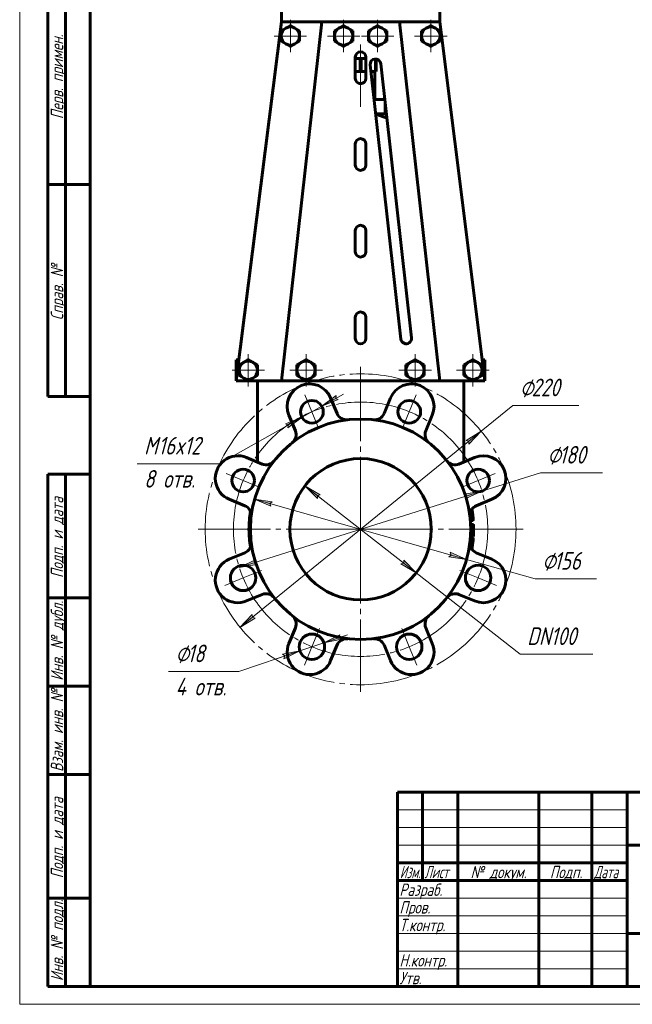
# Model space of a CAD drawing. Header units: millimetres. Extents: x 0 to 297, y 0 to 429.
# Tile 1 of 4: x 0 to 173, y 0 to 279. Entities that reach past the tile are written whole.
import ezdxf

# ---------------------------------------------------------------- set-up
doc = ezdxf.new("R2010")
doc.units = ezdxf.units.MM
for name, pattern in [('K5LT_AXLED', [25.541832, 21.041832, -1.5, 1.5, -1.5]), ('K5LT_BASIC', [0]), ('K5LT_THIN', [0])]:
    doc.linetypes.add(name, pattern=pattern)
doc.layers.add('Системный слой', color=7, linetype='Continuous')
doc.layers.add('Системный слой (1)', color=7, linetype='Continuous', true_color=0x6c6c6c)
doc.styles.add('KDIMTEXTSTYLE', font='txt', dxfattribs={"width": 0.96, "oblique": 15, "height": 5})
doc.styles.add('KTEXTSTYLE', font='txt', dxfattribs={"width": 0.96, "height": 5})
doc.dimstyles.new('KDIMSTYLE (0.40)', dxfattribs={"dimtxt": 5, "dimasz": 1, "dimexe": 2, "dimexo": 0, "dimgap": 1, "dimtad": 1, "dimlfac": 2.5, "dimtxsty": 'KDIMTEXTSTYLE', "dimsah": 1, "dimcen": 0, "dimdle": 1, "dimadec": 0, "dimazin": 0, "dimtfac": 0.667, "dimtmove": 0, "dimatfit": 3, "dimfxl": 1, "dimtvp": 1, "dimtolj": 1, "dimtzin": 0, "dimarcsym": 0})

# ---------------------------------------------------------------- blocks, each defined once
blk = doc.blocks.new('U2')
at = {"layer": 'Системный слой (1)', "color": 143, "linetype": 'K5LT_BASIC', "lineweight": 60, "true_color": 0x33acca}
for p, q in [((119.32, 176.45), (128.31, 176.45)), ((128.32, 176.45), (131.72, 176.45))]:
    blk.add_line(p, q, dxfattribs=at)
blk = doc.blocks.new('U3')
at = {"layer": 'Системный слой (1)', "color": 143, "linetype": 'K5LT_BASIC', "lineweight": 60, "true_color": 0x33acca}
for p, q in [((77.74, 176.45), (81.09, 176.45)), ((81.1, 176.45), (111.93, 176.45)), ((111.94, 176.45), (115.29, 176.45))]:
    blk.add_line(p, q, dxfattribs=at)
blk = doc.blocks.new('U4')
at = {"layer": 'Системный слой (1)', "color": 143, "linetype": 'K5LT_BASIC', "lineweight": 60, "true_color": 0x33acca}
for p, q in [((61.32, 176.45), (64.71, 176.45)), ((64.72, 176.45), (73.71, 176.45))]:
    blk.add_line(p, q, dxfattribs=at)
blk = doc.blocks.new('U5')
at = {"layer": 'Системный слой (1)', "color": 143, "linetype": 'K5LT_BASIC', "lineweight": 60, "true_color": 0x33acca}
for p, q in [((96.66, 264.05), (98.02, 264.05)), ((99.43, 264.05), (100.77, 264.05))]:
    blk.add_line(p, q, dxfattribs=at)
blk = doc.blocks.new('D0')
at = {"layer": 'Системный слой (1)'}
for points in [[(89.46, 171.47), (90.21, 171.14), (85.53, 169.27), (89.57, 172.29)], [(75.91, 163.12), (79.95, 166.14), (75.26, 164.27), (76.02, 163.94)]]:
    blk.add_hatch(color=7, dxfattribs=at).paths.add_polyline_path(points)
at = {"layer": 'Системный слой (1)', "color": 7, "linetype": 'K5LT_THIN', "lineweight": 18, "true_color": 0xffffff}
for p, q in [((85.53, 169.27), (91.64, 172.69)), ((89.57, 172.29), (85.53, 169.27)), ((85.53, 169.27), (90.21, 171.14)), ((89.46, 171.47), (89.57, 172.29)), ((90.21, 171.14), (89.46, 171.47)), ((85.53, 169.27), (79.95, 166.14)), ((79.95, 166.14), (56.52, 153.01)), ((79.95, 166.14), (73.84, 162.72)), ((79.95, 166.14), (75.26, 164.27)), ((75.91, 163.12), (79.95, 166.14)), ((75.26, 164.27), (76.02, 163.94)), ((76.02, 163.94), (75.91, 163.12))]:
    blk.add_line(p, q, dxfattribs=at)
blk.add_wipeout([(35.23, 144.63), (35.23, 161.39), (53.74, 161.39), (53.74, 144.63)]).dxf.layer = 'Системный слой (1)'
blk.add_line((56.52, 153.01), (33.23, 153.01), dxfattribs=at)
at = {"layer": 'Системный слой (1)', "color": 7, "char_height": 5, "attachment_point": 1, "style": 'KTEXTSTYLE'}
for s, insert in [('\\fArial|b0|c204|p34;\\H5.0;\\W1.000;\\Q15;\\fGOST Type AU|b0|i0|c204|p34;\\Q15;\\W0.960;M', (35.23, 160.6)), ('\\fArial|b0|c204|p34;\\H5.0;\\W1.000;\\Q15;\\fGOST Type AU|b0|i0|c204|p34;\\Q15;\\W0.960;16x12', (39.2, 160.6)), ('\\fArial|b0|c204|p34;\\H5.0;\\W1.000;\\Q15;\\fGOST Type AU|b0|i0|c204|p34;\\Q15;\\W0.960;8 отв.', (35.23, 151.22))]:
    blk.add_mtext(s, dxfattribs=dict(at, insert=insert))
blk = doc.blocks.new('KDIMARROW_01')
at = {"layer": 'Системный слой'}
blk.add_hatch(color=0, dxfattribs=at).paths.add_polyline_path([(-5, -0.66), (0, 0), (-5, 0.66), (-4.5, 0)])
at = {"layer": 'Системный слой', "color": 0, "linetype": 'K5LT_THIN', "lineweight": 18}
for p, q in [((-4.5, 0), (-5, 0.66)), ((-5, 0.66), (0, 0)), ((0, 0), (-5, -0.66)), ((-5, -0.66), (-4.5, 0))]:
    blk.add_line(p, q, dxfattribs=at)
at = {"layer": 'Системный слой (1)', "color": 0, "linetype": 'K5LT_THIN', "lineweight": 18}
blk.add_line((96.52, 134.45), (96.12, 134.45), dxfattribs=at)
blk = doc.blocks.new('D1')
at = {"layer": 'Системный слой (1)'}
for points in [[(90.42, 103.77), (91.1, 103.3), (86.15, 102.33), (90.68, 104.55)], [(74.8, 97.82), (79.33, 100.04), (74.38, 99.07), (75.06, 98.61)]]:
    blk.add_hatch(color=7, dxfattribs=at).paths.add_polyline_path(points)
at = {"layer": 'Системный слой (1)', "color": 7, "linetype": 'K5LT_THIN', "lineweight": 18, "true_color": 0xffffff}
for p, q in [((86.15, 102.33), (92.79, 104.57)), ((90.68, 104.55), (86.15, 102.33)), ((86.15, 102.33), (91.1, 103.3)), ((90.42, 103.77), (90.68, 104.55)), ((91.1, 103.3), (90.42, 103.77)), ((86.15, 102.33), (79.33, 100.04)), ((79.33, 100.04), (62.01, 94.22)), ((79.33, 100.04), (72.69, 97.81)), ((79.33, 100.04), (74.38, 99.07)), ((74.38, 99.07), (75.06, 98.61)), ((74.8, 97.82), (79.33, 100.04)), ((75.06, 98.61), (74.8, 97.82))]:
    blk.add_line(p, q, dxfattribs=at)
blk.add_wipeout([(44.13, 85.84), (44.13, 102.6), (59.37, 102.6), (59.37, 85.84)]).dxf.layer = 'Системный слой (1)'
blk.add_line((62.01, 94.22), (42.13, 94.22), dxfattribs=at)
at = {"layer": 'Системный слой (1)', "color": 7, "char_height": 5, "attachment_point": 1, "style": 'KTEXTSTYLE'}
for s, insert in [('\\fArial|b0|c204|p34;\\H5.0;\\W1.000;\\Q15;\\fGOST Type AU|b0|i0|c204|p34;\\Q15;\\W0.960;⌀', (44.13, 101.81)), ('\\fArial|b0|c204|p34;\\H5.0;\\W1.000;\\Q15;\\fGOST Type AU|b0|i0|c204|p34;\\Q15;\\W0.960;18', (47.44, 101.81)), ('\\fArial|b0|c204|p34;\\H5.0;\\W1.000;\\Q15;\\fGOST Type AU|b0|i0|c204|p34;\\Q15;\\W0.960;4 отв.', (44.13, 92.42))]:
    blk.add_mtext(s, dxfattribs=dict(at, insert=insert))
blk = doc.blocks.new('U6')
at = {"layer": 'Системный слой (1)', "color": 30, "linetype": 'K5LT_AXLED', "lineweight": 18, "true_color": 0xff8000}
for q in [(64.72, 184.05), (60.12, 179.45), (69.32, 179.45), (64.72, 174.85)]:
    blk.add_line((64.72, 179.45), q, dxfattribs=at)
blk = doc.blocks.new('U7')
at = {"layer": 'Системный слой (1)', "color": 30, "linetype": 'K5LT_AXLED', "lineweight": 18, "true_color": 0xff8000}
for q in [(76.64, 278.65), (72.04, 274.05), (81.24, 274.05), (76.64, 269.45)]:
    blk.add_line((76.64, 274.05), q, dxfattribs=at)
blk = doc.blocks.new('U8')
at = {"layer": 'Системный слой (1)', "color": 30, "linetype": 'K5LT_AXLED', "lineweight": 18, "true_color": 0xff8000}
for q in [(81.09, 184.05), (76.49, 179.45), (85.69, 179.45), (81.09, 174.85)]:
    blk.add_line((81.09, 179.45), q, dxfattribs=at)
blk = doc.blocks.new('U9')
at = {"layer": 'Системный слой (1)', "color": 30, "linetype": 'K5LT_AXLED', "lineweight": 18, "true_color": 0xff8000}
for q in [(91.7, 278.65), (87.1, 274.05), (96.3, 274.05), (91.7, 269.45)]:
    blk.add_line((91.7, 274.05), q, dxfattribs=at)
blk = doc.blocks.new('U10')
at = {"layer": 'Системный слой (1)', "color": 30, "linetype": 'K5LT_AXLED', "lineweight": 18, "true_color": 0xff8000}
for q in [(101.33, 278.65), (96.73, 274.05), (105.93, 274.05), (101.33, 269.45)]:
    blk.add_line((101.33, 274.05), q, dxfattribs=at)
blk = doc.blocks.new('U11')
at = {"layer": 'Системный слой (1)', "color": 30, "linetype": 'K5LT_AXLED', "lineweight": 18, "true_color": 0xff8000}
for q in [(111.94, 184.05), (107.34, 179.45), (116.54, 179.45), (111.94, 174.85)]:
    blk.add_line((111.94, 179.45), q, dxfattribs=at)
blk = doc.blocks.new('U12')
at = {"layer": 'Системный слой (1)', "color": 30, "linetype": 'K5LT_AXLED', "lineweight": 18, "true_color": 0xff8000}
for q in [(116.4, 278.65), (111.8, 274.05), (121, 274.05), (116.4, 269.45)]:
    blk.add_line((116.4, 274.05), q, dxfattribs=at)
blk = doc.blocks.new('U13')
at = {"layer": 'Системный слой (1)', "color": 30, "linetype": 'K5LT_AXLED', "lineweight": 18, "true_color": 0xff8000}
for q in [(128.31, 184.05), (123.71, 179.45), (132.91, 179.45), (128.31, 174.85)]:
    blk.add_line((128.31, 179.45), q, dxfattribs=at)
blk = doc.blocks.new('D2')
at = {"layer": 'Системный слой (1)'}
for points in [[(127.19, 158.54), (130.66, 162.2), (126.36, 159.56), (127.16, 159.37)], [(62.37, 106.69), (66.67, 109.33), (65.87, 109.53), (65.84, 110.36)]]:
    blk.add_hatch(color=7, dxfattribs=at).paths.add_polyline_path(points)
at = {"layer": 'Системный слой (1)', "color": 7, "linetype": 'K5LT_THIN', "lineweight": 18, "true_color": 0xffffff}
for p, q in [((130.66, 162.2), (139.62, 169.49)), ((62.37, 106.69), (130.66, 162.2)), ((126.36, 159.56), (130.66, 162.2)), ((130.66, 162.2), (127.19, 158.54)), ((127.16, 159.37), (126.36, 159.56)), ((127.19, 158.54), (127.16, 159.37)), ((62.37, 106.69), (65.84, 110.36)), ((66.67, 109.33), (62.37, 106.69)), ((65.84, 110.36), (65.87, 109.53)), ((65.87, 109.53), (66.67, 109.33))]:
    blk.add_line(p, q, dxfattribs=at)
blk.add_wipeout([(141.62, 170.49), (141.62, 177.87), (155.69, 177.87), (155.69, 170.49)]).dxf.layer = 'Системный слой (1)'
blk.add_line((139.62, 169.49), (158.27, 169.49), dxfattribs=at)
at = {"layer": 'Системный слой (1)', "color": 7, "char_height": 5, "attachment_point": 1, "style": 'KTEXTSTYLE'}
for s, insert in [('\\fArial|b0|c204|p34;\\H5.0;\\W1.000;\\Q15;\\fGOST Type AU|b0|i0|c204|p34;\\Q15;\\W0.960;⌀', (141.62, 177.08)), ('\\fArial|b0|c204|p34;\\H5.0;\\W1.000;\\Q15;\\fGOST Type AU|b0|i0|c204|p34;\\Q15;\\W0.960;220', (144.93, 177.08))]:
    blk.add_mtext(s, dxfattribs=dict(at, insert=insert))
blk = doc.blocks.new('D3')
at = {"layer": 'Системный слой (1)'}
for points in [[(126.29, 143.12), (130.86, 145.24), (125.89, 144.37), (126.57, 143.89)], [(67.14, 124.52), (66.47, 125), (66.75, 125.78), (62.17, 123.65)]]:
    blk.add_hatch(color=7, dxfattribs=at).paths.add_polyline_path(points)
at = {"layer": 'Системный слой (1)', "color": 7, "linetype": 'K5LT_THIN', "lineweight": 18, "true_color": 0xffffff}
for p, q in [((130.86, 145.24), (147.41, 150.45)), ((62.17, 123.65), (130.86, 145.24)), ((125.89, 144.37), (130.86, 145.24)), ((130.86, 145.24), (126.29, 143.12)), ((126.57, 143.89), (125.89, 144.37)), ((126.29, 143.12), (126.57, 143.89)), ((62.17, 123.65), (66.75, 125.78)), ((66.75, 125.78), (66.47, 125)), ((67.14, 124.52), (62.17, 123.65)), ((66.47, 125), (67.14, 124.52))]:
    blk.add_line(p, q, dxfattribs=at)
blk.add_wipeout([(149.41, 151.45), (149.41, 158.83), (162.46, 158.83), (162.46, 151.45)]).dxf.layer = 'Системный слой (1)'
blk.add_line((147.41, 150.45), (165, 150.45), dxfattribs=at)
at = {"layer": 'Системный слой (1)', "color": 7, "char_height": 5, "attachment_point": 1, "style": 'KTEXTSTYLE'}
for s, insert in [('\\fArial|b0|c204|p34;\\H5.0;\\W1.000;\\Q15;\\fGOST Type AU|b0|i0|c204|p34;\\Q15;\\W0.960;⌀', (149.41, 158.03)), ('\\fArial|b0|c204|p34;\\H5.0;\\W1.000;\\Q15;\\fGOST Type AU|b0|i0|c204|p34;\\Q15;\\W0.960;180', (152.71, 158.03))]:
    blk.add_mtext(s, dxfattribs=dict(at, insert=insert))
blk = doc.blocks.new('D4')
at = {"layer": 'Системный слой (1)'}
for points in [[(70.83, 141.74), (71.49, 142.24), (66.5, 142.97), (71.13, 140.97)], [(126.53, 125.93), (121.9, 127.93), (122.2, 127.16), (121.54, 126.66)]]:
    blk.add_hatch(color=7, dxfattribs=at).paths.add_polyline_path(points)
at = {"layer": 'Системный слой (1)', "color": 7, "linetype": 'K5LT_THIN', "lineweight": 18, "true_color": 0xffffff}
for p, q in [((66.5, 142.97), (71.49, 142.24)), ((71.13, 140.97), (66.5, 142.97)), ((66.5, 142.97), (126.53, 125.93)), ((71.49, 142.24), (70.83, 141.74)), ((70.83, 141.74), (71.13, 140.97)), ((121.54, 126.66), (122.2, 127.16)), ((126.53, 125.93), (121.54, 126.66)), ((122.2, 127.16), (121.9, 127.93)), ((121.9, 127.93), (126.53, 125.93)), ((126.53, 125.93), (145.93, 120.42))]:
    blk.add_line(p, q, dxfattribs=at)
blk.add_wipeout([(147.93, 121.42), (147.93, 128.8), (160.73, 128.8), (160.73, 121.42)]).dxf.layer = 'Системный слой (1)'
blk.add_line((145.93, 120.42), (163.26, 120.42), dxfattribs=at)
at = {"layer": 'Системный слой (1)', "color": 7, "char_height": 5, "attachment_point": 1, "style": 'KTEXTSTYLE'}
for s, insert in [('\\fArial|b0|c204|p34;\\H5.0;\\W1.000;\\Q15;\\fGOST Type AU|b0|i0|c204|p34;\\Q15;\\W0.960;⌀', (147.93, 128.01)), ('\\fArial|b0|c204|p34;\\H5.0;\\W1.000;\\Q15;\\fGOST Type AU|b0|i0|c204|p34;\\Q15;\\W0.960;156', (151.24, 128.01))]:
    blk.add_mtext(s, dxfattribs=dict(at, insert=insert))
blk = doc.blocks.new('D5')
at = {"layer": 'Системный слой (1)'}
for points in [[(85.11, 144.21), (80.77, 146.78), (84.3, 143.18), (84.31, 144)], [(112.26, 122.12), (108.73, 125.72), (108.72, 124.89), (107.92, 124.68)]]:
    blk.add_hatch(color=7, dxfattribs=at).paths.add_polyline_path(points)
at = {"layer": 'Системный слой (1)', "color": 7, "linetype": 'K5LT_THIN', "lineweight": 18, "true_color": 0xffffff}
for p, q in [((80.77, 146.78), (85.11, 144.21)), ((84.3, 143.18), (80.77, 146.78)), ((80.77, 146.78), (112.26, 122.12)), ((84.31, 144), (84.3, 143.18)), ((85.11, 144.21), (84.31, 144)), ((108.72, 124.89), (108.73, 125.72)), ((108.73, 125.72), (112.26, 122.12)), ((107.92, 124.68), (108.72, 124.89)), ((112.26, 122.12), (107.92, 124.68)), ((112.26, 122.12), (141.66, 99.09))]:
    blk.add_line(p, q, dxfattribs=at)
blk.add_wipeout([(143.66, 100.09), (143.66, 107.47), (159.64, 107.47), (159.64, 100.09)]).dxf.layer = 'Системный слой (1)'
blk.add_line((141.66, 99.09), (162.3, 99.09), dxfattribs=at)
at = {"layer": 'Системный слой (1)', "color": 7, "insert": (143.66, 106.68), "char_height": 5, "attachment_point": 1, "style": 'KTEXTSTYLE'}
blk.add_mtext('\\fArial|b0|c204|p34;\\H5.0;\\W1.000;\\Q15;\\fGOST Type AU|b0|i0|c204|p34;\\Q15;\\W0.960;DN100', dxfattribs=at)
blk = doc.blocks.new('U14')
at = {"layer": 'Системный слой (1)', "color": 30, "linetype": 'K5LT_AXLED', "lineweight": 18, "true_color": 0xff8000}
for p, q in [((96.52, 180.45), (96.52, 134.45)), ((82.74, 167.71), (80.75, 172.51)), ((110.29, 167.71), (112.28, 172.51)), ((84.73, 162.9), (82.74, 167.71)), ((108.3, 162.9), (110.29, 167.71)), ((63.26, 148.22), (58.45, 150.21)), ((68.06, 146.23), (63.26, 148.22)), ((124.97, 146.23), (129.78, 148.22)), ((129.78, 148.22), (134.58, 150.21)), ((96.52, 134.45), (50.52, 134.45)), ((96.52, 134.45), (96.52, 88.45)), ((142.52, 134.45), (96.52, 134.45)), ((68.43, 122.81), (63.26, 120.67)), ((124.6, 122.81), (129.78, 120.67)), ((63.26, 120.67), (58.08, 118.53)), ((129.78, 120.67), (134.95, 118.53)), ((84.88, 106.36), (82.74, 101.19)), ((108.15, 106.36), (110.29, 101.19)), ((82.74, 101.19), (80.6, 96.01)), ((110.29, 101.19), (112.43, 96.01))]:
    blk.add_line(p, q, dxfattribs=at)
for start, end in [(67.5, 112.5), (112.5, 157.5), (22.5, 67.5), (157.5, 202.5), (337.5, 22.5), (202.5, 247.5), (292.5, 337.5), (247.5, 292.5)]:
    blk.add_arc((96.52, 134.45), 36, start, end, dxfattribs=at)
blk = doc.blocks.new('U21')
at = {"color": 7, "linetype": 'K5LT_THIN', "lineweight": 18, "true_color": 0xffffff}
for p, q in [((0, 0), (0, 420)), ((107, 55), (172, 55)), ((107, 50), (172, 50)), ((107, 45), (172, 45)), ((107, 30), (172, 30)), ((107, 25), (172, 25)), ((107, 20), (172, 20)), ((107, 15), (172, 15)), ((107, 10), (172, 10)), ((297, 0), (0, 0))]:
    blk.add_line(p, q, dxfattribs=at)
at = {"color": 143, "linetype": 'K5LT_BASIC', "lineweight": 60, "true_color": 0x33acca}
for p, q in [((20, 5), (20, 415)), ((8, 172), (8, 292)), ((13, 172), (13, 292)), ((20, 232), (8, 232)), ((20, 172), (8, 172)), ((8, 5), (8, 150)), ((20, 150), (8, 150)), ((13, 5), (13, 150)), ((20, 115), (8, 115)), ((20, 90), (8, 90)), ((20, 65), (8, 65)), ((107, 60), (292, 60)), ((107, 5), (107, 60)), ((114, 35), (114, 60)), ((124, 5), (124, 60)), ((147, 5), (147, 60)), ((162, 5), (162, 60)), ((172, 5), (172, 60)), ((172, 45), (292, 45)), ((107, 40), (172, 40)), ((107, 35), (172, 35)), ((20, 30), (8, 30)), ((172, 20), (242, 20)), ((20, 5), (8, 5)), ((292, 5), (20, 5))]:
    blk.add_line(p, q, dxfattribs=at)
at = {"color": 7, "char_height": 3.5, "attachment_point": 1, "rotation": 90, "style": 'KTEXTSTYLE'}
for s, insert in [('\\fArial|b0|c204|p34;\\H5.0;\\W1.000;\\Q15;\\fGOST Type AU|b0|i0|c204|p34;\\Q15;\\W0.960;\\H3.50;Перв. примен.', (8.82, 250.52)), ('\\fArial|b0|c204|p34;\\H5.0;\\W1.000;\\Q15;\\fGOST Type AU|b0|i0|c204|p34;\\Q15;\\W0.960;\\H3.50;Справ. №', (8.82, 193.63)), ('\\fArial|b0|c204|p34;\\H5.0;\\W1.000;\\Q15;\\fGOST Type AU|b0|i0|c204|p34;\\Q15;\\W0.960;\\H3.50;Подп. и дата', (8.82, 120.66)), ('\\fArial|b0|c204|p34;\\H5.0;\\W1.000;\\Q15;\\fGOST Type AU|b0|i0|c204|p34;\\Q15;\\W0.960;\\H3.50;Инв. № дубл.', (8.82, 91.57)), ('\\fArial|b0|c204|p34;\\H5.0;\\W1.000;\\Q15;\\fGOST Type AU|b0|i0|c204|p34;\\Q15;\\W0.960;\\H3.50;Взам. инв. №', (8.82, 65.8)), ('\\fArial|b0|c204|p34;\\H5.0;\\W1.000;\\Q15;\\fGOST Type AU|b0|i0|c204|p34;\\Q15;\\W0.960;\\H3.50;Подп. и дата', (8.82, 35.66)), ('\\fArial|b0|c204|p34;\\H5.0;\\W1.000;\\Q15;\\fGOST Type AU|b0|i0|c204|p34;\\Q15;\\W0.960;\\H3.50;Инв. № подл.', (8.82, 6.57))]:
    blk.add_mtext(s, dxfattribs=dict(at, insert=insert))
at = {"color": 7, "char_height": 3.5, "attachment_point": 1, "style": 'KTEXTSTYLE'}
for s, insert in [('\\fArial|b0|c204|p34;\\H5.0;\\W1.000;\\Q15;\\fGOST Type AU|b0|i0|c204|p34;\\Q15;\\W0.786;\\H3.50;Изм.', (107.62, 39.18)), ('\\fArial|b0|c204|p34;\\H5.0;\\W1.000;\\Q15;\\fGOST Type AU|b0|i0|c204|p34;\\Q15;\\W0.800;\\H3.50;Лист', (114.61, 39.18)), ('\\fArial|b0|c204|p34;\\H5.0;\\W1.000;\\Q15;\\fGOST Type AU|b0|i0|c204|p34;\\Q15;\\W0.960;\\H3.50;№ докум.', (127.63, 39.18)), ('\\fArial|b0|c204|p34;\\H5.0;\\W1.000;\\Q15;\\fGOST Type AU|b0|i0|c204|p34;\\Q15;\\W0.960;\\H3.50;Подп.', (150.1, 39.18)), ('\\fArial|b0|c204|p34;\\H5.0;\\W1.000;\\Q15;\\fGOST Type AU|b0|i0|c204|p34;\\Q15;\\W0.800;\\H3.50;Дата', (162.61, 39.18)), ('\\fArial|b0|c204|p34;\\H5.0;\\W1.000;\\Q15;\\fGOST Type AU|b0|i0|c204|p34;\\Q15;\\W0.960;\\H3.50;Разраб.', (107.5, 34.18)), ('\\fArial|b0|c204|p34;\\H5.0;\\W1.000;\\Q15;\\fGOST Type AU|b0|i0|c204|p34;\\Q15;\\W0.960;\\H3.50;Пров.', (107.5, 29.18)), ('\\fArial|b0|c204|p34;\\H5.0;\\W1.000;\\Q15;\\fGOST Type AU|b0|i0|c204|p34;\\Q15;\\W0.960;\\H3.50;Т.контр.', (107.5, 24.18)), ('\\fArial|b0|c204|p34;\\H5.0;\\W1.000;\\Q15;\\fGOST Type AU|b0|i0|c204|p34;\\Q15;\\W0.960;\\H3.50;Н.контр.', (107.5, 14.18)), ('\\fArial|b0|c204|p34;\\H5.0;\\W1.000;\\Q15;\\fGOST Type AU|b0|i0|c204|p34;\\Q15;\\W0.960;\\H3.50;Утв.', (107.5, 9.18))]:
    blk.add_mtext(s, dxfattribs=dict(at, insert=insert))

msp = doc.modelspace()

# ---------------------------------------------------------------- linework, layer by layer
at = {"layer": 'Системный слой (1)', "color": 143, "linetype": 'K5LT_BASIC', "lineweight": 60, "true_color": 0x33acca}
for p, q in [((74.1154, 278.0471), (74.1154, 291.2471)), ((118.9154, 278.0471), (118.9154, 291.2471)), ((74.1154, 278.0471), (61.3154, 176.4471)), ((75.3351, 276.2988), (74.0351, 275.5483)), ((78.1154, 278.0471), (74.1154, 278.0471)), ((85.5053, 278.0471), (74.1164, 176.4471)), ((76.6351, 277.0494), (75.3351, 276.2988)), ((77.9351, 276.2988), (76.6351, 277.0494)), ((79.2351, 275.5483), (77.9351, 276.2988)), ((78.1154, 278.0471), (114.9154, 278.0471)), ((90.3983, 276.2988), (89.0983, 275.5483)), ((91.6983, 277.0494), (90.3983, 276.2988)), ((92.9983, 276.2988), (91.6983, 277.0494)), ((94.2983, 275.5483), (92.9983, 276.2988)), ((100.0324, 276.2988), (98.7324, 275.5483)), ((101.3324, 277.0494), (100.0324, 276.2988)), ((102.6324, 276.2988), (101.3324, 277.0494)), ((103.9324, 275.5483), (102.6324, 276.2988)), ((107.5254, 278.0471), (118.9143, 176.4471)), ((115.0956, 276.2988), (113.7956, 275.5483)), ((118.9154, 278.0471), (114.9154, 278.0471)), ((116.3956, 277.0494), (115.0956, 276.2988)), ((117.6956, 276.2988), (116.3956, 277.0494)), ((118.9956, 275.5483), (117.6956, 276.2988)), ((131.7154, 176.4471), (118.9154, 278.0471)), ((74.0351, 275.5483), (74.0351, 274.0471)), ((74.0351, 274.0471), (74.0351, 272.546)), ((79.2351, 274.0471), (79.2351, 275.5483)), ((79.2351, 272.546), (79.2351, 274.0471)), ((89.0983, 275.5483), (89.0983, 274.0471)), ((89.0983, 274.0471), (89.0983, 272.546)), ((94.2983, 274.0471), (94.2983, 275.5483)), ((94.2983, 272.546), (94.2983, 274.0471)), ((98.7324, 275.5483), (98.7324, 274.0471)), ((98.7324, 274.0471), (98.7324, 272.546)), ((103.9324, 274.0471), (103.9324, 275.5483)), ((103.9324, 272.546), (103.9324, 274.0471)), ((113.7956, 275.5483), (113.7956, 274.0471)), ((113.7956, 274.0471), (113.7956, 272.546)), ((118.9956, 274.0471), (118.9956, 275.5483)), ((118.9956, 272.546), (118.9956, 274.0471)), ((74.0351, 272.546), (75.3351, 271.7955)), ((75.3351, 271.7955), (76.6351, 271.0449)), ((76.6351, 271.0449), (77.9351, 271.7955)), ((77.9351, 271.7955), (79.2351, 272.546)), ((89.0983, 272.546), (90.3983, 271.7955)), ((90.3983, 271.7955), (91.6983, 271.0449)), ((91.6983, 271.0449), (92.9983, 271.7955)), ((92.9983, 271.7955), (94.2983, 272.546)), ((98.7324, 272.546), (100.0324, 271.7955)), ((100.0324, 271.7955), (101.3324, 271.0449)), ((101.3324, 271.0449), (102.6324, 271.7955)), ((102.6324, 271.7955), (103.9324, 272.546)), ((113.7956, 272.546), (115.0956, 271.7955)), ((115.0956, 271.7955), (116.3956, 271.0449)), ((116.3956, 271.0449), (117.6956, 271.7955)), ((117.6956, 271.7955), (118.9956, 272.546)), ((95.0154, 268.0471), (95.0154, 262.0471)), ((95.0154, 267.6471), (96.3721, 267.6471)), ((96.3721, 264.0471), (96.3721, 267.6471)), ((96.6587, 267.6471), (98.0154, 267.6471)), ((96.6587, 264.0471), (96.6587, 267.6471)), ((98.0154, 262.0471), (98.0154, 268.0471)), ((100.7721, 264.0471), (100.7721, 267.5462)), ((100.9154, 264.0471), (100.9154, 267.5343)), ((99.2291, 265.88), (107.9277, 188.28)), ((110.9091, 188.6142), (102.2105, 266.2142)), ((95.0154, 264.0471), (96.3721, 264.0471)), ((96.3721, 264.0471), (96.6587, 264.0471)), ((100.5154, 256.0471), (100.5154, 264.0471)), ((100.7721, 264.0471), (100.9154, 264.0471)), ((100.3314, 256.0471), (103.3501, 256.0471)), ((103.4436, 252.0471), (103.4436, 255.2138)), ((100.7797, 252.0471), (103.4436, 252.0471)), ((100.7908, 251.9487), (103.9355, 250.8248)), ((95.0154, 243.5138), (95.0154, 237.5138)), ((98.0154, 237.5138), (98.0154, 243.5138)), ((95.0154, 218.9805), (95.0154, 212.9805)), ((98.0154, 212.9805), (98.0154, 218.9805)), ((95.0154, 194.4471), (95.0154, 188.4471)), ((98.0154, 188.4471), (98.0154, 194.4471)), ((61.3154, 182.4471), (62.0713, 182.4471)), ((61.3154, 176.4471), (61.3154, 182.4471)), ((63.417, 181.6988), (62.117, 180.9483)), ((64.717, 182.4494), (63.417, 181.6988)), ((66.017, 181.6988), (64.717, 182.4494)), ((67.317, 180.9483), (66.017, 181.6988)), ((79.7941, 181.6988), (78.4941, 180.9483)), ((81.0941, 182.4494), (79.7941, 181.6988)), ((82.3941, 181.6988), (81.0941, 182.4494)), ((83.6941, 180.9483), (82.3941, 181.6988)), ((110.6367, 181.6988), (109.3367, 180.9483)), ((111.9367, 182.4494), (110.6367, 181.6988)), ((113.2367, 181.6988), (111.9367, 182.4494)), ((114.5367, 180.9483), (113.2367, 181.6988)), ((127.0137, 181.6988), (125.7137, 180.9483)), ((128.3137, 182.4494), (127.0137, 181.6988)), ((129.6137, 181.6988), (128.3137, 182.4494)), ((130.9137, 180.9483), (129.6137, 181.6988)), ((130.9595, 182.4471), (131.7154, 182.4471)), ((131.7154, 176.4471), (131.7154, 182.4471)), ((62.117, 180.9483), (62.117, 179.4471)), ((62.117, 179.4471), (62.117, 177.946)), ((67.317, 179.4471), (67.317, 180.9483)), ((67.317, 177.946), (67.317, 179.4471)), ((78.4941, 180.9483), (78.4941, 179.4471)), ((78.4941, 179.4471), (78.4941, 177.946)), ((83.6941, 179.4471), (83.6941, 180.9483)), ((83.6941, 177.946), (83.6941, 179.4471)), ((109.3367, 180.9483), (109.3367, 179.4471)), ((109.3367, 179.4471), (109.3367, 177.946)), ((114.5367, 179.4471), (114.5367, 180.9483)), ((114.5367, 177.946), (114.5367, 179.4471)), ((125.7137, 180.9483), (125.7137, 179.4471)), ((125.7137, 179.4471), (125.7137, 177.946)), ((130.9137, 179.4471), (130.9137, 180.9483)), ((130.9137, 177.946), (130.9137, 179.4471)), ((62.117, 177.946), (63.417, 177.1955)), ((63.417, 177.1955), (64.717, 176.4449)), ((64.717, 176.4449), (66.017, 177.1955)), ((66.017, 177.1955), (67.317, 177.946)), ((67.3154, 176.4471), (67.3154, 153.4695)), ((73.7139, 176.4471), (74.1164, 176.4471)), ((74.1164, 176.4471), (77.739, 176.4471)), ((78.4941, 177.946), (79.7941, 177.1955)), ((79.7941, 177.1955), (81.0941, 176.4449)), ((81.0941, 176.4449), (82.3941, 177.1955)), ((82.3941, 177.1955), (83.6941, 177.946)), ((109.3367, 177.946), (110.6367, 177.1955)), ((110.6367, 177.1955), (111.9367, 176.4449)), ((111.9367, 176.4449), (113.2367, 177.1955)), ((113.2367, 177.1955), (114.5367, 177.946)), ((115.2917, 176.4471), (118.9143, 176.4471)), ((118.9143, 176.4471), (119.3168, 176.4471)), ((125.7137, 177.946), (127.0137, 177.1955)), ((125.7154, 176.4471), (125.7154, 153.4695)), ((127.0137, 177.1955), (128.3137, 176.4449)), ((128.3137, 176.4449), (129.6137, 177.1955)), ((129.6137, 177.1955), (130.9137, 177.946)), ((88.0393, 171.6342), (89.8762, 167.1996)), ((103.1546, 167.1996), (104.9914, 171.6342)), ((78.0505, 162.3012), (76.2136, 166.7358)), ((116.8171, 166.7358), (114.9802, 162.3012)), ((64.2267, 154.7489), (68.6613, 152.912)), ((124.3694, 152.912), (128.8041, 154.7489)), ((63.7629, 141.0863), (59.3283, 142.9232)), ((133.7024, 142.9232), (129.2678, 141.0863)), ((65.357, 139.4471), (65.3134, 139.4471)), ((127.8276, 139.7836), (128.0673, 139.7836)), ((127.6108, 136.9997), (128.4134, 136.9997)), ((127.6126, 136.9767), (128.4152, 136.9767)), ((127.6139, 136.9614), (128.4164, 136.9614)), ((65.3154, 134.4471), (64.9154, 134.4471)), ((127.6847, 135.8298), (128.4855, 135.8298)), ((127.6852, 135.8183), (128.486, 135.8183)), ((127.7022, 135.3518), (128.5026, 135.3518)), ((127.6002, 131.7689), (128.4031, 131.7689)), ((127.6206, 132.0176), (128.423, 132.0176)), ((127.6206, 132.0175), (128.423, 132.0175)), ((127.6214, 132.0271), (128.4237, 132.0271)), ((127.6221, 132.0366), (128.4244, 132.0366)), ((127.6481, 132.3996), (128.4498, 132.3996)), ((127.7024, 133.5469), (128.5027, 133.5469)), ((65.357, 129.4471), (65.3134, 129.4471)), ((127.5908, 129.6982), (128.161, 129.6982)), ((127.737, 129.2948), (128.0978, 129.2948)), ((128.0062, 128.8206), (128.0168, 128.8206)), ((59.3283, 125.9711), (63.7629, 127.808)), ((129.2678, 127.808), (133.7024, 125.9711)), ((68.6613, 115.9823), (64.2267, 114.1454)), ((128.8041, 114.1454), (124.3694, 115.9823)), ((76.2136, 102.1584), (78.0505, 106.5931)), ((114.9802, 106.5931), (116.8171, 102.1584)), ((89.8762, 101.6947), (88.0393, 97.2601)), ((104.9914, 97.2601), (103.1546, 101.6947))]:
    msp.add_line(p, q, dxfattribs=at)
at = {"layer": 'Системный слой (1)', "color": 30, "linetype": 'K5LT_AXLED', "lineweight": 18, "true_color": 0xff8000}
msp.add_line((96.5154, 254.0471), (96.5154, 271.6471), dxfattribs=at)
msp.add_circle((96.5154, 134.4471), 44, dxfattribs=at)
at = {"layer": 'Системный слой (1)', "color": 143, "linetype": 'K5LT_BASIC', "lineweight": 60, "true_color": 0x33acca}
for centre, radius in [((82.7388, 167.7068), 3.2), ((110.292, 167.7068), 3.2), ((96.5154, 134.4471), 31.2), ((96.5154, 134.4471), 20), ((63.2557, 148.2237), 3.2), ((129.775, 148.2237), 3.2), ((63.2557, 120.6705), 3.6), ((129.775, 120.6705), 3.6), ((82.7388, 101.1875), 3.6), ((110.292, 101.1875), 3.6)]:
    msp.add_circle(centre, radius, dxfattribs=at)
for centre, radius, start, end in [((76.6351, 274.0471), 2.6, 120, 180), ((76.6351, 274.0471), 2.6, 60, 120), ((76.6351, 274.0471), 2.6, 0, 60), ((91.6983, 274.0471), 2.6, 120, 180), ((91.6983, 274.0471), 2.6, 60, 120), ((91.6983, 274.0471), 2.6, 0, 60), ((101.3324, 274.0471), 2.6, 120, 180), ((101.3324, 274.0471), 2.6, 60, 120), ((101.3324, 274.0471), 2.6, 0, 60), ((116.3956, 274.0471), 2.6, 120, 180), ((116.3956, 274.0471), 2.6, 60, 120), ((116.3956, 274.0471), 2.6, 0, 60), ((76.6351, 274.0471), 2.6, 180, 240), ((76.6351, 274.0471), 2.6, 300, 0), ((91.6983, 274.0471), 2.6, 180, 240), ((91.6983, 274.0471), 2.6, 300, 0), ((101.3324, 274.0471), 2.6, 180, 240), ((101.3324, 274.0471), 2.6, 300, 0), ((116.3956, 274.0471), 2.6, 180, 240), ((116.3956, 274.0471), 2.6, 300, 0), ((76.6351, 274.0471), 2.6, 240, 300), ((91.6983, 274.0471), 2.6, 240, 300), ((101.3324, 274.0471), 2.6, 240, 300), ((116.3956, 274.0471), 2.6, 240, 300), ((96.5154, 268.0471), 1.5, 0, 180), ((100.7198, 266.0471), 1.5, 6.395896, 186.395896), ((96.5154, 262.0471), 1.5, 180, 0), ((96.5154, 243.5138), 1.5, 0, 180), ((96.5154, 237.5138), 1.5, 180, 0), ((96.5154, 218.9805), 1.5, 0, 180), ((96.5154, 212.9805), 1.5, 180, 0), ((96.5154, 194.4471), 1.5, 0, 180), ((96.5154, 188.4471), 1.5, 180, 0), ((109.4184, 188.4471), 1.5, 186.395896, 6.395896), ((64.717, 179.4471), 2.6, 120, 180), ((64.717, 179.4471), 2.6, 60, 120), ((64.717, 179.4471), 2.6, 0, 60), ((81.0941, 179.4471), 2.6, 120, 180), ((81.0941, 179.4471), 2.6, 60, 120), ((81.0941, 179.4471), 2.6, 0, 60), ((111.9367, 179.4471), 2.6, 120, 180), ((111.9367, 179.4471), 2.6, 60, 120), ((111.9367, 179.4471), 2.6, 0, 60), ((128.3137, 179.4471), 2.6, 120, 180), ((128.3137, 179.4471), 2.6, 60, 120), ((128.3137, 179.4471), 2.6, 0, 60), ((64.717, 179.4471), 2.6, 180, 240), ((64.717, 179.4471), 2.6, 300, 0), ((81.0941, 179.4471), 2.6, 180, 240), ((81.0941, 179.4471), 2.6, 300, 0), ((111.9367, 179.4471), 2.6, 180, 240), ((111.9367, 179.4471), 2.6, 300, 0), ((128.3137, 179.4471), 2.6, 180, 240), ((128.3137, 179.4471), 2.6, 300, 0), ((64.717, 179.4471), 2.6, 240, 300), ((82.1265, 169.185), 6.4, 22.5, 202.5), ((81.0941, 179.4471), 2.6, 240, 300), ((110.9043, 169.185), 6.4, 337.5, 157.5), ((111.9367, 179.4471), 2.6, 240, 300), ((128.3137, 179.4471), 2.6, 240, 300), ((92.5465, 168.3056), 2.8903, 202.5, 276.685675), ((100.4842, 168.3056), 2.8903, 263.314325, 337.5), ((75.3802, 161.1951), 2.8903, 308.314325, 22.5), ((117.6505, 161.1951), 2.8903, 157.5, 231.685675), ((61.7775, 148.836), 6.4, 67.5, 247.5), ((69.7674, 155.5823), 2.8903, 247.5, 321.685675), ((123.2634, 155.5823), 2.8903, 218.314325, 292.5), ((131.2532, 148.836), 6.4, 292.5, 112.5), ((62.6569, 138.416), 2.8903, 353.314325, 67.5), ((96.5154, 134.4471), 31.6, 170.895951, 180), ((130.3739, 138.416), 2.8903, 112.5, 186.685675), ((96.5154, 134.4471), 32, 4.575168, 9.599735), ((96.5154, 134.4471), 32, 4.533941, 4.575168), ((96.5154, 134.4471), 32, 4.506468, 4.533941), ((96.5154, 134.4471), 31.6, 180, 189.104049), ((96.5154, 134.4471), 32, 2.455864, 2.476431), ((96.5154, 134.4471), 32, 1.620015, 2.455864), ((96.5154, 134.4471), 32, 358.387828, 1.620015), ((96.5154, 134.4471), 32, 351.465543, 355.199077), ((96.5154, 134.4471), 32, 355.199077, 355.645576), ((96.5154, 134.4471), 32, 355.645769, 355.662739), ((96.5154, 134.4471), 32, 355.645576, 355.645769), ((96.5154, 134.4471), 32, 355.662739, 355.679901), ((96.5154, 134.4471), 32, 356.331451, 356.712148), ((96.5154, 134.4471), 32, 356.712148, 358.007616), ((96.5154, 134.4471), 32, 358.007616, 358.387828), ((62.6569, 130.4783), 2.8903, 292.5, 6.685675), ((130.3739, 130.4783), 2.8903, 173.314325, 247.5), ((96.5154, 134.4471), 32, 349.851058, 349.873044), ((96.5154, 134.4471), 32, 349.873044, 350.734378), ((96.5154, 134.4471), 32, 350.734378, 351.465543), ((61.7775, 120.0582), 6.4, 112.5, 292.5), ((131.2532, 120.0582), 6.4, 247.5, 67.5), ((69.7674, 113.312), 2.8903, 38.314325, 112.5), ((123.2634, 113.312), 2.8903, 67.5, 141.685675), ((75.3802, 107.6991), 2.8903, 337.5, 51.685675), ((117.6505, 107.6991), 2.8903, 128.314325, 202.5), ((92.5465, 100.5886), 2.8903, 83.314325, 157.5), ((100.4842, 100.5886), 2.8903, 22.5, 96.685675), ((82.1265, 99.7093), 6.4, 157.5, 337.5), ((110.9043, 99.7093), 6.4, 202.5, 22.5)]:
    msp.add_arc(centre, radius, start, end, dxfattribs=at)

# ---------------------------------------------------------------- block references
at = {"layer": 'Системный слой (1)'}
for name in ['U7', 'U9', 'U10', 'U12', 'U5', 'U6', 'U8', 'U11', 'U13', 'U4', 'U3', 'U2']:
    msp.add_blockref(name, (0, 0), dxfattribs=at)

# ---------------------------------------------------------------- next in the draw order: dimensions: what is measured, and where the dimension line sits
at = {"layer": 'Системный слой (1)', "color": 7}
for p1, p2, override, picture, middle in [((89.7174, 171.6181), (75.7601, 163.7955), {"dimtih": 1, "dimtoh": 1, "dimpost": '\\fGOST Type AU|b0|c204|p34;\\H5.0;\\W0.960;\\Q15;М<>\\fGOST Type AU|b0|c204|p34;\\H5.0;\\W0.960;\\Q15;\\fGOST Type AU|b0|i0|c204|p34;\\Q15;x12\\X\\fGOST Type AU|b0|c204|p34;\\H5.0;\\W0.960;\\Q15;\\fGOST Type AU|b0|i0|c204|p34;\\Q15;8 отв.', "dimblk1": 'KDIMARROW_01', "dimblk2": 'KDIMARROW_01', "dimclrt": 7, "dimtol": 1, "dimtp": 0, "dimtm": 0, "dimtdec": 5, "dimtmove": 1, "dimatfit": 2, "dimtolj": 1}, 'D0', (54.5154, 153.0095)), ((91.2696, 104.0552), (74.2079, 98.3197), {"dimtih": 1, "dimtoh": 1, "dimpost": '\\fGOST Type AU|b0|c204|p34;\\H5.0;\\W0.960;\\Q15;<>\\X\\fGOST Type AU|b0|c204|p34;\\H5.0;\\W0.960;\\Q15;\\fGOST Type AU|b0|i0|c204|p34;\\Q15;4 отв.', "dimblk1": 'KDIMARROW_01', "dimblk2": 'KDIMARROW_01', "dimclrt": 7, "dimtol": 1, "dimtp": 0, "dimtm": 0, "dimtdec": 5, "dimtmove": 1, "dimatfit": 2, "dimtolj": 1}, 'D1', (60.0054, 94.2177))]:
    dim = msp.add_diameter_dim_2p(p1=p1, p2=p2, dimstyle='KDIMSTYLE (0.40)', override=override, dxfattribs=at)
    dim.commit()
    dim.dimension.update_dxf_attribs({"geometry": picture, "text_midpoint": middle})

# ---------------------------------------------------------------- next in the draw order: dimensions: what is measured, and where the dimension line sits
dim = msp.add_diameter_dim_2p(p1=(11.1643, 65.0555), p2=(181.8664, 203.8388), dimstyle='KDIMSTYLE (0.40)', override={"dimtih": 1, "dimtoh": 1, "dimpost": '\\fGOST Type AU|b0|c204|p34;\\H5.0;\\W0.960;\\Q15;<>', "dimblk1": 'KDIMARROW_01', "dimblk2": 'KDIMARROW_01', "dimclrt": 7, "dimtol": 1, "dimtp": 0, "dimtm": 0, "dimtdec": 5, "dimtmove": 1, "dimatfit": 2, "dimtolj": 1}, dxfattribs=at)
dim.commit()
dim.dimension.update_dxf_attribs({"geometry": 'D2', "text_midpoint": (141.619, 169.491), "dimtype": 163})

# ---------------------------------------------------------------- next in the draw order: dimensions: what is measured, and where the dimension line sits
dim = msp.add_diameter_dim_2p(p1=(10.6585, 107.4546), p2=(182.3722, 161.4397), dimstyle='KDIMSTYLE (0.40)', override={"dimtih": 1, "dimtoh": 1, "dimpost": '\\fGOST Type AU|b0|c204|p34;\\H5.0;\\W0.960;\\Q15;<>', "dimblk1": 'KDIMARROW_01', "dimblk2": 'KDIMARROW_01', "dimclrt": 7, "dimtol": 1, "dimtp": 0, "dimtm": 0, "dimtdec": 5, "dimtmove": 1, "dimatfit": 2, "dimtolj": 1}, dxfattribs=at)
dim.commit()
dim.dimension.update_dxf_attribs({"geometry": 'D3', "text_midpoint": (149.4075, 150.4471), "dimtype": 163})

# ---------------------------------------------------------------- next in the draw order: dimensions: what is measured, and where the dimension line sits
dim = msp.add_diameter_dim_2p(p1=(21.4801, 155.7477), p2=(171.5506, 113.1466), dimstyle='KDIMSTYLE (0.40)', override={"dimtih": 1, "dimtoh": 1, "dimpost": '\\fGOST Type AU|b0|c204|p34;\\H5.0;\\W0.960;\\Q15;<>', "dimblk1": 'KDIMARROW_01', "dimblk2": 'KDIMARROW_01', "dimclrt": 7, "dimtol": 1, "dimtp": 0, "dimtm": 0, "dimtdec": 5, "dimtmove": 1, "dimatfit": 2, "dimtolj": 1}, dxfattribs=at)
dim.commit()
dim.dimension.update_dxf_attribs({"geometry": 'D4', "text_midpoint": (147.9347, 120.4183), "dimtype": 163})

# ---------------------------------------------------------------- next in the draw order: dimensions: what is measured, and where the dimension line sits
dim = msp.add_diameter_dim_2p(p1=(57.1495, 165.2745), p2=(135.8813, 103.6198), dimstyle='KDIMSTYLE (0.40)', override={"dimtih": 1, "dimtoh": 1, "dimpost": '\\fGOST Type AU|b0|c204|p34;\\H5.0;\\W0.960;\\Q15;<>', "dimblk1": 'KDIMARROW_01', "dimblk2": 'KDIMARROW_01', "dimclrt": 7, "dimtol": 1, "dimtp": 0, "dimtm": 0, "dimtdec": 5, "dimtmove": 1, "dimatfit": 2, "dimtolj": 1}, dxfattribs=at)
dim.commit()
dim.dimension.update_dxf_attribs({"geometry": 'D5', "text_midpoint": (143.6646, 99.0908), "dimtype": 163})

# ---------------------------------------------------------------- next in the draw order: block references
msp.add_blockref('U21', (0, 0))
at = {"layer": 'Системный слой (1)'}
msp.add_blockref('U14', (0, 0), dxfattribs=at)

doc.saveas('drawing.dxf')
